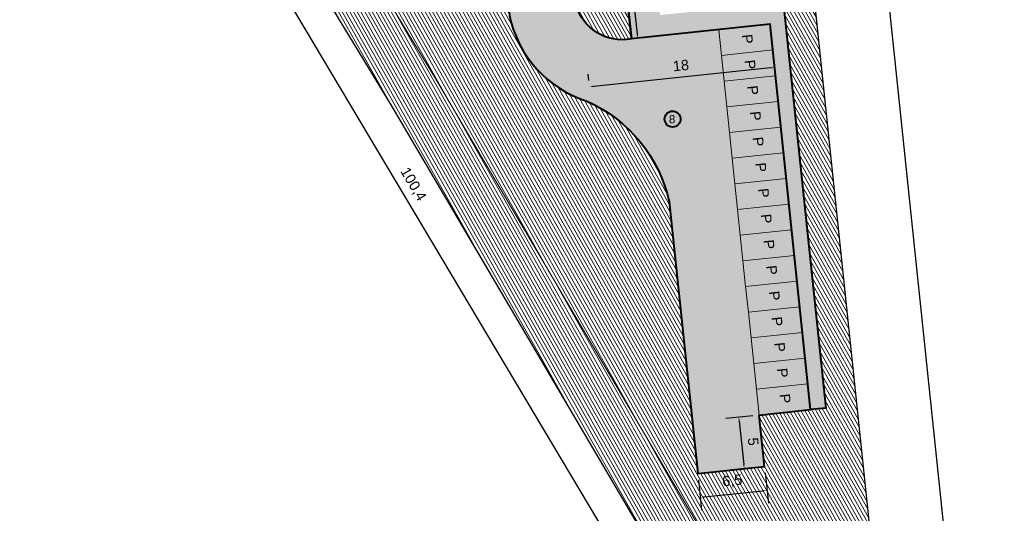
# Model space of a CAD drawing. Header units: millimetres. Extents: x 1599 to 2115, y 825 to 1141.
# Tile 2 of 6: x 1825 to 1920, y 931 to 978. Entities that reach past the tile are written whole.
import ezdxf
from ezdxf.lldxf.tags import DXFTag

# ---------------------------------------------------------------- set-up
doc = ezdxf.new("R2010")
doc.units = ezdxf.units.MM
doc.linetypes.add('_D01 PZT - Sulmierzyce$0$ACAD_ISO03W100', pattern=[30, 12, -18])
for name, color, linetype, lineweight in [('KRAWĘŻNIKI', 252, 'Continuous', 40), ('Teren utwardzony', 253, 'Continuous', 13), ('wymiary', 250, 'Continuous', 0)]:
    doc.layers.add(name, color=color, linetype=linetype, lineweight=lineweight)
doc.layers.add('Ogrodzenie', color=7, linetype='Continuous', lineweight=30, true_color=0xf1c15f)
doc.layers.add('opisy', color=7, linetype='Continuous', lineweight=40, true_color=0x3c7386)
doc.styles.get("Standard").update_dxf_attribs({"font": 'arial.ttf'})
tags = doc.linetypes.add('DASHED', pattern=[19.049999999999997, 12.7, -6.35]).pattern_tags.tags
tags[6:7] = [DXFTag(74, 4), DXFTag(75, 0), DXFTag(340, '0'), DXFTag(46, 1.0), DXFTag(50, 0.0), DXFTag(44, 0.0), DXFTag(45, 0.0)]
tags[4:5] = [DXFTag(74, 4), DXFTag(75, 0), DXFTag(340, '0'), DXFTag(46, 1.0), DXFTag(50, 0.0), DXFTag(44, 0.0), DXFTag(45, 0.0)]
doc.dimstyles.new('ISO-25', dxfattribs={"dimtxt": 1, "dimasz": 0.4, "dimexe": 1.25, "dimexo": 0.625, "dimtad": 1, "dimdec": 1, "dimtxsty": 'Standard', "dimcen": 1, "dimadec": 0, "dimazin": 0, "dimtfac": 1, "dimtdec": 1, "dimtmove": 0, "dimatfit": 3, "dimfxl": 1, "dimarcsym": 0})
picture_1 = doc.add_image_def('image1.jpg', size_in_pixel=(1228, 751))

# ---------------------------------------------------------------- blocks, each defined once
blk = doc.blocks.new('*D117')
at = {"layer": 'Defpoints', "color": 0, "transparency": 16777216}
for p in [(1892.924718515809, 1065.134037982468), (1917.518229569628, 898.873348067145), (1910.436133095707, 898.1307427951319)]:
    blk.add_point(p, dxfattribs=at)
at = {"layer": 'wymiary', "color": 0, "lineweight": -2, "transparency": 16777216}
for p, q in [((1893.546310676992, 1065.199216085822), (1901.249999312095, 1066.006999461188)), ((1900.048528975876, 1065.478824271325), (1917.476515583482, 899.2711670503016)), ((1911.05772525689, 898.1959208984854), (1918.761413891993, 899.0037042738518))]:
    blk.add_line(p, q, dxfattribs=at)
at = {"layer": 'wymiary', "color": 0, "transparency": 16777216}
for points in [[(1900.114832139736, 1065.485776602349), (1899.982225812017, 1065.471871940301), (1900.00681498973, 1065.876643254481)], [(1917.542818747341, 899.278119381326), (1917.410212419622, 899.2642147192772), (1917.518229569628, 898.873348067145)]]:
    blk.add_solid(points, dxfattribs=at)
at = {"layer": 'wymiary', "color": 0, "transparency": 16777216, "insert": (1909.981792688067, 982.5028443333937), "char_height": 1, "attachment_point": 5, "rotation": 275.9859719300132}
blk.add_mtext('167,9', dxfattribs=at)
blk = doc.blocks.new('*D152')
at = {"layer": 'Defpoints', "color": 0, "transparency": 16777216}
for p in [(1897.985522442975, 973.719042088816), (1880.083668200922, 971.8419127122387), (1880.083668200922, 971.8419127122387)]:
    blk.add_point(p, dxfattribs=at)
at = {"layer": 'wymiary', "color": 0, "lineweight": -2, "transparency": 16777216}
for p, q in [((1897.920344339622, 974.3406342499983), (1897.855166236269, 974.9622264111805)), ((1880.018490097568, 972.463504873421), (1879.953311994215, 973.0850970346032)), ((1897.587703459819, 973.6773281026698), (1880.481487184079, 971.8836266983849))]:
    blk.add_line(p, q, dxfattribs=at)
at = {"layer": 'wymiary', "color": 0, "transparency": 16777216}
for points in [[(1897.580751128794, 973.7436312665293), (1897.594655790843, 973.6110249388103), (1897.985522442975, 973.719042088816)], [(1880.474534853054, 971.9499298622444), (1880.488439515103, 971.8173235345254), (1880.083668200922, 971.8419127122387)]]:
    blk.add_solid(points, dxfattribs=at)
at = {"layer": 'wymiary', "color": 0, "transparency": 16777216, "insert": (1888.916172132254, 973.9098586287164), "char_height": 1, "attachment_point": 5, "rotation": 5.985971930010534}
blk.add_mtext('18', dxfattribs=at)
blk = doc.blocks.new('*D153')
at = {"layer": 'Defpoints', "color": 0, "transparency": 16777216}
for p in [(1881.253310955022, 1003.838229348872), (1881.874903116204, 1003.903407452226), (1884.121147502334, 976.4881742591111)]:
    blk.add_point(p, dxfattribs=at)
at = {"layer": 'wymiary', "color": 0, "lineweight": -2, "transparency": 16777216}
for p, q in [((1881.874903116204, 1003.903407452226), (1883.118087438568, 1004.033763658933)), ((1884.70102567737, 976.9511713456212), (1881.91661710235, 1003.505588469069)), ((1884.742739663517, 976.5533523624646), (1885.985923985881, 976.6837085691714))]:
    blk.add_line(p, q, dxfattribs=at)
at = {"layer": 'wymiary', "color": 0, "transparency": 16777216}
for points in [[(1881.982920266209, 1003.512540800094), (1881.85031393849, 1003.498636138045), (1881.874903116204, 1003.903407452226)], [(1884.76732884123, 976.9581236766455), (1884.634722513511, 976.9442190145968), (1884.742739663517, 976.5533523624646)]]:
    blk.add_solid(points, dxfattribs=at)
at = {"layer": 'wymiary', "color": 0, "transparency": 16777216, "insert": (1884.528091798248, 990.3562285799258), "char_height": 1, "attachment_point": 5, "rotation": 275.98597193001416}
blk.add_mtext('27,5', dxfattribs=at)
blk = doc.blocks.new('*D155')
at = {"layer": 'Defpoints', "color": 0, "transparency": 16777216}
for p in [(1896.485487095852, 940.0790667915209), (1895.039786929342, 934.9000632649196), (1897.006911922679, 935.1063295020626)]:
    blk.add_point(p, dxfattribs=at)
at = {"layer": 'wymiary', "color": 0, "lineweight": -2, "transparency": 16777216}
for p, q in [((1895.863894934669, 940.0138886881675), (1893.275177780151, 939.7424443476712)), ((1894.560076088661, 939.4749815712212), (1894.998072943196, 935.2978822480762)), ((1896.385319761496, 935.0411513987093), (1893.796602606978, 934.7697070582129))]:
    blk.add_line(p, q, dxfattribs=at)
at = {"layer": 'wymiary', "color": 0, "transparency": 16777216}
for points in [[(1894.626379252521, 939.4819339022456), (1894.493772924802, 939.4680292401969), (1894.518362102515, 939.8728005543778)], [(1895.064376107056, 935.3048345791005), (1894.931769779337, 935.2909299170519), (1895.039786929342, 934.9000632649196)]]:
    blk.add_solid(points, dxfattribs=at)
at = {"layer": 'wymiary', "color": 0, "transparency": 16777216, "insert": (1895.906420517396, 937.5046416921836), "char_height": 1, "attachment_point": 5, "rotation": 275.9859719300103}
blk.add_mtext('5', dxfattribs=at)
blk = doc.blocks.new('*D156')
at = {"layer": 'Defpoints', "color": 0, "transparency": 16777216}
for p in [(1897.006911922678, 935.1063295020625), (1890.542353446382, 934.4284772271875), (1897.250287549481, 932.7852987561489)]:
    blk.add_point(p, dxfattribs=at)
at = {"layer": 'wymiary', "color": 0, "lineweight": -2, "transparency": 16777216}
for p, q in [((1897.072090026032, 934.4847373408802), (1897.380643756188, 931.5421144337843)), ((1890.607531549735, 933.8068850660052), (1890.916085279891, 930.8642621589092)), ((1891.183548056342, 932.1491604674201), (1896.852468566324, 932.7435847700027))]:
    blk.add_line(p, q, dxfattribs=at)
at = {"layer": 'wymiary', "color": 0, "transparency": 16777216}
for points in [[(1891.176595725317, 932.2154636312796), (1891.190500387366, 932.0828573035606), (1890.785729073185, 932.1074464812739)], [(1896.8455162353, 932.8098879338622), (1896.859420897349, 932.6772816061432), (1897.250287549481, 932.7852987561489)]]:
    blk.add_solid(points, dxfattribs=at)
at = {"layer": 'wymiary', "color": 0, "transparency": 16777216, "insert": (1893.890159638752, 933.6656430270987), "char_height": 1, "attachment_point": 5, "rotation": 5.98597193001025}
blk.add_mtext('6,5', dxfattribs=at)
blk = doc.blocks.new('*D159')
at = {"layer": 'Defpoints', "color": 0, "transparency": 16777216}
for p in [(1838.848663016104, 1006.440246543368), (1836.236419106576, 1004.884540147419), (1890.204446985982, 920.2068581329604)]:
    blk.add_point(p, dxfattribs=at)
at = {"layer": 'wymiary', "color": 0, "lineweight": -2, "transparency": 16777216}
for p, q in [((1838.311677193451, 1006.120447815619), (1835.162447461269, 1004.244942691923)), ((1887.387531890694, 918.9948226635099), (1836.441090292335, 1004.540869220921)), ((1889.667461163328, 919.8870594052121), (1886.518231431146, 918.0115542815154))]:
    blk.add_line(p, q, dxfattribs=at)
at = {"layer": 'wymiary', "color": 0, "transparency": 16777216}
for points in [[(1836.498368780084, 1004.574981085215), (1836.383811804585, 1004.506757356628), (1836.236419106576, 1004.884540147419)], [(1887.444810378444, 919.0289345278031), (1887.330253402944, 918.9607107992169), (1887.592203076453, 918.6511517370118)]]:
    blk.add_solid(points, dxfattribs=at)
at = {"layer": 'wymiary', "color": 0, "transparency": 16777216, "insert": (1862.96762380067, 962.3951400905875), "char_height": 1, "attachment_point": 5, "rotation": 300.7756628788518}
blk.add_mtext('100,4', dxfattribs=at)

msp = doc.modelspace()

# ---------------------------------------------------------------- hatches: boundary and pattern name
at = {"layer": 'opisy', "true_color": 0xffffff}
msp.add_hatch(color=7, dxfattribs=at).paths.add_polyline_path([(1888.802382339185, 969.0513698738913, -0.9999999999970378), (1887.416434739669, 968.3907720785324, -1.000000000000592)])
at = {"layer": 'Teren utwardzony', "true_color": 0xb9e08a}
h = msp.add_hatch(dxfattribs=at)
h.set_pattern_fill('ANSI31', color=71, scale=0.1, angle=254.4223784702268)
h.set_pattern_definition([(299.4223784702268, (0, 0), (0.27654948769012, 0.1559699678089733), [])])
h.paths.add_polyline_path([(1873.485131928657, 1061.35824914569), (1868.495775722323, 1061.0321745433), (1868.887065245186, 1055.044947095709), (1873.87642145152, 1055.371021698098)], flags=17)
h.paths.add_polyline_path([(1883.708277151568, 980.3691762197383), (1878.73553986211, 979.8477513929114, 0.3908220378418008), (1884.121147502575, 976.4881742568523)], flags=17)
edge = h.paths.add_edge_path()
edge.add_arc((1852.845766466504, 1052.577955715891), 8.285566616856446, 221.592685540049, 272.7745225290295)
edge.add_line((1853.246834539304, 1044.30210176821), (1853.745770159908, 1044.334709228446))
edge.add_line((1853.745770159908, 1044.334709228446), (1855.180716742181, 1022.378201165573))
edge.add_line((1855.180716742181, 1022.378201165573), (1842.122533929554, 1039.313528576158))
edge.add_line((1842.122533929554, 1039.313528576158), (1846.649133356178, 1047.077741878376))
edge = h.paths.add_edge_path()
edge.add_arc((1856.029557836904, 1057.211056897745), 3.000000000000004, 149.7574672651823, 261.838344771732)
edge.add_line((1855.603658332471, 1054.241442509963), (1855.12203933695, 1061.61082579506))
edge.add_line((1855.12203933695, 1061.61082579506), (1853.437854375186, 1058.722041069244))
h.paths.add_polyline_path([(1855.242577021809, 1044.432531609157), (1856.240789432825, 1044.492526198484), (1856.240448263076, 1044.497746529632)])
edge = h.paths.add_edge_path()
edge.add_line((1868.887065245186, 1055.044947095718), (1868.495775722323, 1061.0321745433))
edge.add_line((1868.495775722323, 1061.0321745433), (1873.485131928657, 1061.35824914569))
edge.add_line((1873.485131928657, 1061.35824914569), (1873.876421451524, 1055.37102169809))
edge.add_arc((1881.258932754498, 1052.889997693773), 7.788257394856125, 96.47199524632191, 161.4241632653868, ccw=False)
edge.add_line((1880.38105932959, 1060.628621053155), (1893.308552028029, 1061.473484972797))
edge.add_line((1893.308552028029, 1061.473484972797), (1892.92471851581, 1065.134037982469))
edge.add_line((1892.92471851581, 1065.134037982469), (1855.760054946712, 1062.705176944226))
edge.add_line((1855.760054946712, 1062.705176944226), (1855.12203933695, 1061.61082579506))
edge.add_line((1855.12203933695, 1061.61082579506), (1855.603658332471, 1054.241442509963))
edge.add_arc((1856.029557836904, 1057.211056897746), 3.000000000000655, 261.8383447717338, 273.7391933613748)
edge.add_line((1856.225202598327, 1054.217443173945), (1868.887065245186, 1055.044947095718))
edge = h.paths.add_edge_path()
edge.add_line((1876.621419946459, 1004.860768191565), (1875.924056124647, 1011.511404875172))
edge.add_line((1875.924056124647, 1011.511404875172), (1864.753708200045, 1010.781701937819))
edge.add_line((1864.753708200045, 1010.781701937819), (1857.859593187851, 1019.722769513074))
edge.add_line((1857.859593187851, 1019.722769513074), (1856.338255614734, 1043.001169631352))
edge.add_line((1856.338255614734, 1043.001169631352), (1855.34039940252, 1042.935724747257))
edge.add_line((1855.34039940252, 1042.935724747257), (1856.82312474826, 1020.248140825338))
edge.add_line((1856.82312474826, 1020.248140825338), (1865.688739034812, 1008.750210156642))
edge.add_line((1865.688739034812, 1008.750210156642), (1868.064507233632, 1010.582074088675))
edge.add_line((1868.064507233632, 1010.582074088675), (1870.506992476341, 1007.414383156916))
edge.add_line((1870.506992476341, 1007.414383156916), (1868.275369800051, 1005.693664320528))
edge.add_arc((1871.987184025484, 1010.407732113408), 5.999999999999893, 231.7834253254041, 275.9859719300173)
edge.add_line((1872.612893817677, 1004.440447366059), (1876.621419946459, 1004.860768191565))
edge = h.paths.add_edge_path()
edge.add_line((1882.914549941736, 1011.968058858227), (1883.583252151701, 1005.590762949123))
edge.add_line((1883.583252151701, 1005.590762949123), (1896.015095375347, 1006.894325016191))
edge.add_line((1896.015095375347, 1006.894325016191), (1902.950045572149, 940.7569190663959))
edge.add_line((1902.950045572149, 940.7569190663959), (1896.485487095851, 940.0790667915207))
edge.add_line((1896.485487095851, 940.0790667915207), (1897.006911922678, 935.1063295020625))
edge.add_line((1897.006911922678, 935.1063295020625), (1890.542353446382, 934.4284772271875))
edge.add_line((1890.542353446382, 934.4284772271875), (1887.786961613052, 960.7061667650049))
edge.add_arc((1874.247078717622, 957.7563580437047), 13.85748174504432, 12.29045340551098, 66.33479282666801)
edge.add_arc((1883.249139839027, 981.086810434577), 11.18058244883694, 192.041091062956, 252.081918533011, ccw=False)
edge.add_line((1872.314549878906, 978.7543940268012), (1871.484442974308, 986.6709782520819))
edge.add_arc((1865.517158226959, 986.0452684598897), 5.999999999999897, 5.985971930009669, 37.63444134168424)
edge.add_line((1870.268694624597, 989.7089963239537), (1837.773020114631, 1031.853059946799))
edge.add_line((1837.773020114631, 1031.853059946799), (1837.266364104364, 1030.984022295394))
edge.add_line((1837.266364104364, 1030.984022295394), (1838.848663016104, 1006.440246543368))
edge.add_line((1838.848663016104, 1006.440246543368), (1860.87340282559, 970.1005172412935))
edge.add_line((1860.87340282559, 970.1005172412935), (1890.204446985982, 920.2068581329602))
edge.add_line((1890.204446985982, 920.2068581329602), (1899.640402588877, 897.6362865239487))
edge.add_line((1899.640402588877, 897.6362865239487), (1910.436133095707, 898.130742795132))
edge.add_line((1910.436133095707, 898.130742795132), (1898.393500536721, 1012.979221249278))
edge.add_line((1898.393500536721, 1012.979221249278), (1882.914549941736, 1011.968058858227))
at = {"layer": 'Teren utwardzony', "true_color": 0xfff1c2}
h = msp.add_hatch(color=254, dxfattribs=at)
h.dxf.hatch_style = 1
h.paths.add_polyline_path([(1896.015095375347, 1006.894325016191), (1872.612893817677, 1004.440447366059, -0.2602546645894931), (1867.235647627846, 1006.744004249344), (1856.82312474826, 1020.248140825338), (1855.242577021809, 1044.432531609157), (1853.745770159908, 1044.334709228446), (1855.180716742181, 1022.378201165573), (1842.122533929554, 1039.313528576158), (1841.307000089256, 1037.914690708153), (1866.559152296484, 1005.164845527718, 0.2602546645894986), (1871.936398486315, 1002.861288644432), (1881.253310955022, 1003.838229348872), (1884.121147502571, 976.488174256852), (1897.547538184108, 977.8960212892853), (1901.458224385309, 940.6004916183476), (1902.950045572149, 940.7569190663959)])
h.paths.add_polyline_path([(1884.289095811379, 1003.653810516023), (1894.234570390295, 1004.696660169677), (1896.841694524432, 979.8329737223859), (1886.896219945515, 978.7901240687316)], flags=16)
h.paths.add_polyline_path([(1856.734634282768, 1044.522207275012), (1861.7239904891, 1044.848281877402), (1862.3109247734, 1035.867440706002), (1857.321568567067, 1035.541366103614)])
at = {"layer": 'Teren utwardzony', "true_color": 0xb0b0b0}
h = msp.add_hatch(dxfattribs=at)
h.set_pattern_fill('AR-B816', color=253, scale=0.002, angle=218)
h.set_pattern_definition([(218, (448.1767968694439, 40.17723832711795), (0.2502048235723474, -0.3202475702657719), []), (307.9999999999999, (448.1767968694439, 40.17723832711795), (0.5704523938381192, -0.07004274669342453), [0.4064, -0.4064])])
h.paths.add_polyline_path([(1881.253310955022, 1003.838229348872), (1871.936398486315, 1002.861288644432, -0.2602546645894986), (1866.559152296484, 1005.164845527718), (1841.307000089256, 1037.914690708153), (1837.773020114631, 1031.853059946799), (1870.268694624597, 989.7089963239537, -0.1389770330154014), (1871.484442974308, 986.6709782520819), (1872.314549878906, 978.7543940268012, 0.2681401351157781), (1879.809356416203, 970.4485157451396, -0.2402833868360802), (1887.786961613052, 960.7061667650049), (1890.542353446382, 934.4284772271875), (1897.006911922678, 935.1063295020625), (1896.485487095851, 940.0790667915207), (1901.458224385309, 940.6004916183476), (1897.547538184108, 977.8960212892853), (1884.121147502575, 976.4881742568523, -0.3908220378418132), (1878.73553986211, 979.8477513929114), (1883.714134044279, 980.3697903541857)])

# ---------------------------------------------------------------- linework, layer by layer
at = {"layer": 'KRAWĘŻNIKI', "color": 1, "linetype": 'DASHED', "lineweight": 15, "ltscale": 0.5}
msp.add_lwpolyline([(1908.555764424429, 916.0634896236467), (1897.566423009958, 915.5601657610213), (1894.686705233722, 922.4483792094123), (1865.166751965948, 972.6633827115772), (1849.366271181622, 998.7333930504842), (1847.441916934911, 1028.582948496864), (1858.683047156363, 1047.864206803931), (1894.490196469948, 1050.204348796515)], dxfattribs=at)
at = {"layer": 'KRAWĘŻNIKI'}
for points in [[(1883.583252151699, 1005.590762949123), (1896.015095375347, 1006.894325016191), (1902.950045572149, 940.7569190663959), (1901.458224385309, 940.6004916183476), (1897.547538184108, 977.8960212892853), (1884.121147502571, 976.488174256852), (1881.253310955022, 1003.838229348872), (1871.936398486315, 1002.861288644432, -0.2602546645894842), (1866.559152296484, 1005.164845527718), (1841.307000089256, 1037.914690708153), (1842.122533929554, 1039.313528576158), (1855.180716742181, 1022.378201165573), (1853.745770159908, 1044.334709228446), (1855.242577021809, 1044.432531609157), (1856.82312474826, 1020.248140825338), (1867.235647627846, 1006.744004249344, 0.2602546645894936), (1872.612893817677, 1004.440447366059), (1876.621419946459, 1004.860768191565), (1875.924056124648, 1011.511404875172), (1882.914549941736, 1011.968058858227), (1883.583252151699, 1005.590762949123)], [(1837.773020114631, 1031.853059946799), (1870.268694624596, 989.708996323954, -0.1389770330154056), (1871.484442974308, 986.6709782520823), (1872.314549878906, 978.7543940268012, 0.2681401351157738), (1879.809356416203, 970.4485157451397, -0.2402833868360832), (1887.786961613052, 960.7061667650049), (1890.542353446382, 934.4284772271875), (1897.006911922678, 935.1063295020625), (1896.485487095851, 940.0790667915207), (1901.458224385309, 940.6004916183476), (1897.547538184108, 977.8960212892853)]]:
    msp.add_lwpolyline(points, format="xyb", dxfattribs=at)
msp.add_lwpolyline([(1878.73553986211, 979.8477513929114), (1883.708277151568, 980.3691762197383), (1884.121147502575, 976.4881742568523, -0.3908220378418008)], format="xyb", close=True, dxfattribs=at)
at = {"layer": 'Ogrodzenie'}
msp.add_lwpolyline([(1898.393500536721, 1012.979221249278), (1910.436133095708, 898.130742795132), (1899.640402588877, 897.6362865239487), (1890.204446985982, 920.2068581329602), (1860.873402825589, 970.1005172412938), (1845.305852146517, 995.7862044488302), (1864.753708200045, 1010.781701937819)], dxfattribs=at)
at = {"layer": 'opisy'}
msp.add_circle((1888.109408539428, 968.7210709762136), 0.7676653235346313, dxfattribs=at)
at = {"layer": 'Teren utwardzony', "color": 18, "true_color": 0x000000}
for points in [[(1897.547538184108, 977.8960212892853), (1897.808250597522, 975.4096526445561), (1892.835513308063, 974.8882278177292), (1892.57480089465, 977.3745964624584)], [(1897.808250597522, 975.4096526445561), (1898.068963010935, 972.923283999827), (1893.096225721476, 972.4018591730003), (1892.835513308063, 974.8882278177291)], [(1898.068963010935, 972.9232839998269), (1898.329675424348, 970.4369153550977), (1893.35693813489, 969.915490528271), (1893.096225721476, 972.4018591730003)], [(1898.329675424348, 970.4369153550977), (1898.590387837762, 967.9505467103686), (1893.617650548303, 967.4291218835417), (1893.35693813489, 969.9154905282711)], [(1898.590387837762, 967.9505467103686), (1898.851100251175, 965.4641780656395), (1893.878362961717, 964.9427532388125), (1893.617650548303, 967.4291218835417)], [(1898.851100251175, 965.4641780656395), (1899.111812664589, 962.9778094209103), (1894.13907537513, 962.4563845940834), (1893.878362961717, 964.9427532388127)], [(1899.111812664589, 962.9778094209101), (1899.372525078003, 960.491440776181), (1894.399787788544, 959.9700159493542), (1894.13907537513, 962.4563845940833)], [(1899.372525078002, 960.4914407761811), (1899.633237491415, 958.0050721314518), (1894.660500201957, 957.4836473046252), (1894.399787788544, 959.9700159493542)], [(1899.633237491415, 958.0050721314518), (1899.89394990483, 955.5187034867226), (1894.921212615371, 954.9972786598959), (1894.660500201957, 957.4836473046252)], [(1899.893949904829, 955.5187034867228), (1900.154662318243, 953.0323348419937), (1895.181925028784, 952.5109100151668), (1894.921212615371, 954.9972786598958)], [(1900.154662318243, 953.0323348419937), (1900.415374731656, 950.5459661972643), (1895.442637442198, 950.0245413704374), (1895.181925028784, 952.5109100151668)], [(1900.415374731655, 950.5459661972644), (1900.676087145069, 948.0595975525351), (1895.703349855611, 947.5381727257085), (1895.442637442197, 950.0245413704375)], [(1900.676087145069, 948.0595975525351), (1900.936799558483, 945.573228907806), (1895.964062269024, 945.0518040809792), (1895.703349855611, 947.5381727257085)], [(1900.936799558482, 945.5732289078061), (1901.197511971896, 943.086860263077), (1896.224774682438, 942.5654354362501), (1895.964062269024, 945.0518040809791)], [(1901.197511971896, 943.086860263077), (1901.458224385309, 940.6004916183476), (1896.485487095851, 940.0790667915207), (1896.224774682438, 942.5654354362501)]]:
    msp.add_lwpolyline(points, close=True, dxfattribs=at)

# ---------------------------------------------------------------- texts
at = {"layer": 'opisy', "insert": (1888.37383912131, 969.1128769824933), "char_height": 0.7999999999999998, "width": 1.209994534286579, "attachment_point": 3}
msp.add_mtext('8', dxfattribs=at)
at = {"layer": 'wymiary', "color": 200, "linetype": '_D01 PZT - Sulmierzyce$0$ACAD_ISO03W100', "char_height": 1, "attachment_point": 3, "rotation": 275.95115128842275}
for insert in [(1895.90340650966, 976.0587436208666), (1896.16279791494, 973.5849731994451), (1896.423510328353, 971.0986045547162), (1896.684222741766, 968.6122359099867), (1896.94493515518, 966.1258672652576), (1897.205647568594, 963.6394986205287), (1897.466359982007, 961.1531299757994), (1897.727072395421, 958.6667613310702), (1897.987784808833, 956.1803926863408), (1898.248497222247, 953.6940240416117), (1898.509209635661, 951.2076553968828), (1898.769922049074, 948.7212867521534), (1899.030634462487, 946.2349181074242), (1899.2913468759, 943.748549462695), (1899.552059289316, 941.2621808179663)]:
    msp.add_mtext_dynamic_manual_height_columns('{\\C7;P}', width=1372.556225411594, gutter_width=12.5, heights=[0], dxfattribs=dict(at, insert=insert))

# ---------------------------------------------------------------- dimensions: what is measured, and where the dimension line sits
at = {"layer": 'wymiary'}
for p1, p2, distance, picture, middle in [((1892.92471851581, 1065.134037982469), (1910.436133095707, 898.130742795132), 7.120923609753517, '*D117', (1909.981792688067, 982.5028443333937)), ((1890.204446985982, 920.2068581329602), (1838.848663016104, 1006.440246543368), 3.040401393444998, '*D159', (1862.96762380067, 962.3951400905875)), ((1884.121147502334, 976.4881742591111), (1881.253310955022, 1003.838229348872), -0.6249999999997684, '*D153', (1884.528091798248, 990.3562285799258)), ((1897.985522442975, 973.7190420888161), (1880.083668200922, 971.8419127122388), 1.1289734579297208e-13, '*D152', (1888.916172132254, 973.9098586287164)), ((1896.485487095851, 940.0790667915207), (1897.006911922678, 935.1063295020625), -1.977909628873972, '*D155', (1895.906420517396, 937.5046416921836)), ((1890.542353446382, 934.4284772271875), (1897.006911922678, 935.1063295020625), -2.3337556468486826, '*D156', (1893.890159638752, 933.6656430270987))]:
    dim = msp.add_aligned_dim(p1=p1, p2=p2, distance=distance, dimstyle='ISO-25', dxfattribs=at)
    dim.commit()
    dim.dimension.update_dxf_attribs({"geometry": picture, "text_midpoint": middle})

# ---------------------------------------------------------------- pictures from other files: only their frames are drawn
image = msp.add_image(picture_1, insert=(1599.327691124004, 825.1112137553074), size_in_units=(515.8212209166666, 315.4574404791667), dxfattribs=dict(at, brightness=98))
image.dxf.flags = 7

doc.saveas('drawing.dxf')
